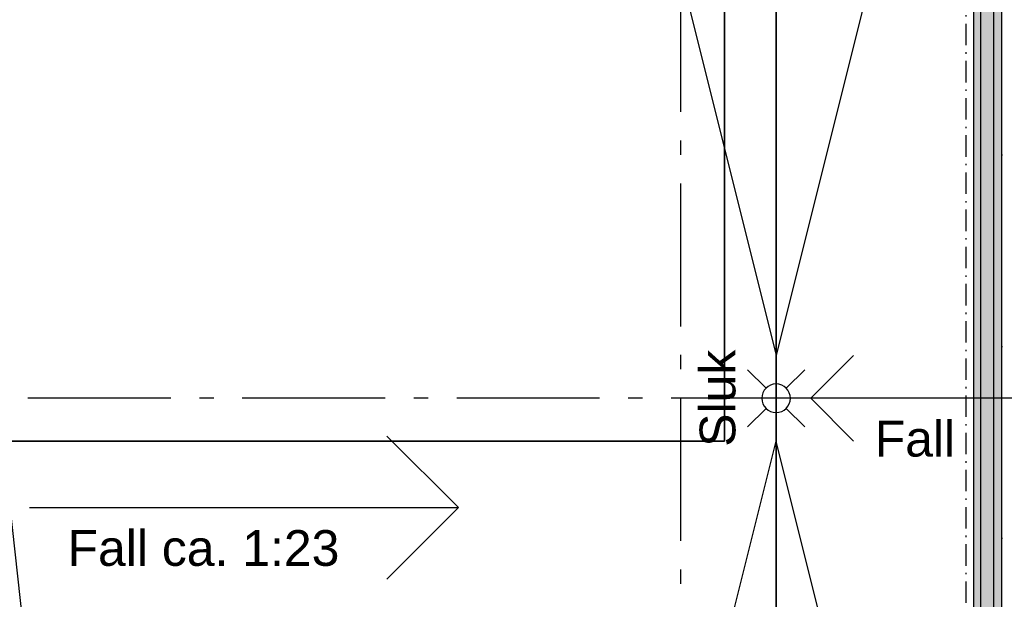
# Model space of a CAD drawing. Header units: millimetres. Extents: x -117798 to 93698, y -182207 to 252400.
# Tile 253 of 256: x -63789 to -60345, y -15720 to -13693. Entities that reach past the tile are written whole.
import ezdxf
from ezdxf.enums import TextEntityAlignment as Align

# ---------------------------------------------------------------- set-up
doc = ezdxf.new("R2010")
doc.units = ezdxf.units.MM
doc.header["$LTSCALE"] = 0.5
doc.header["$MEASUREMENT"] = 0
for name, pattern in [('Akselinje', [1500, 1000, -200, 100, -200]), ('Over snittplan', [260, 150, -50, 10, -50]), ('PLINE', [0]), ('Prikk & stiplet', [1340.555525, 705.555534, -352.777767, 0, -282.222223])]:
    doc.linetypes.add(name, pattern=pattern)
for name, color, linetype in [('261- Primærkonstruksjon (tak)', 7, 'Continuous'), ('262- Taktekking(Nye konstruksjoner)', 7, 'Continuous'), ('265- Gesimser_ takrenner og nedløp (Skravur)(Nye konstruksjoner)', 7, 'Continuous'), ('265- Gesimser_ takrenner og nedløp(Nye konstruksjoner)', 7, 'Continuous'), ('82-- Modullinjer', 7, 'Continuous'), ('BYGG', 7, 'Continuous')]:
    doc.layers.add(name, color=color, linetype=linetype)
doc.styles.add('GENERATED_STYLE_1', font='arial.ttf')
doc.styles.add('GENERATED_STYLE_4', font='arial.ttf')

# ---------------------------------------------------------------- blocks, each defined once
blk = doc.blocks.new('Standard grid marker[92]', base_point=(-61478.2, 26434.4))
at = {"layer": '82-- Modullinjer', "linetype": 'Akselinje'}
blk.add_line((-61478.2, 26234.4), (-61478.2, -50174.4), dxfattribs=at)
at = {"layer": '82-- Modullinjer', "style": 'GENERATED_STYLE_4'}
for tag, p in [('AC_MarkerText_1_0', (-61605.7, 26644.4)), ('AC_MarkerText_1_1', (-61605.7, -50664.4))]:
    blk.add_attdef(tag, text='', height=175, rotation=90, dxfattribs=at).set_placement(p, align=Align.TOP_CENTER)
blk = doc.blocks.new('Standard grid marker[205]', base_point=(20939.5, -15016.9))
at = {"layer": '82-- Modullinjer', "linetype": 'Akselinje'}
blk.add_line((20739.5, -15016.9), (-81321.3, -15016.9), dxfattribs=at)
at = {"layer": '82-- Modullinjer', "style": 'GENERATED_STYLE_4'}
for tag, p in [('AC_MarkerText_1_1', (-81898.8, -15056.9)), ('AC_MarkerText_1_0', (21062, -15056.9))]:
    blk.add_attdef(tag, text='', height=175, rotation=90, dxfattribs=at).set_placement(p, align=Align.TOP_CENTER)
blk = doc.blocks.new('Drenering gulv symbol[236]', base_point=(-61043.2, -15116.9))
at = {"layer": '265- Gesimser_ takrenner og nedløp(Nye konstruksjoner)', "linetype": 'PLINE'}
for p, q in [((-61178.5, -14981.6), (-61243.2, -14916.9)), ((-61107.8, -14981.6), (-61043.2, -14916.9)), ((-61178.5, -15052.3), (-61243.2, -15116.9)), ((-61107.8, -15052.3), (-61043.2, -15116.9))]:
    blk.add_line(p, q, dxfattribs=at)
at = {"layer": '265- Gesimser_ takrenner og nedløp(Nye konstruksjoner)', "linetype": 'PLINE', "flags": 128}
blk.add_lwpolyline([(-61143.2, -14966.9, 1), (-61143.2, -15066.9, 1)], format="xyb", close=True, dxfattribs=at)

msp = doc.modelspace()

# ---------------------------------------------------------------- hatches: boundary and pattern name
at = {"layer": '265- Gesimser_ takrenner og nedløp (Skravur)(Nye konstruksjoner)', "linetype": 'Continuous'}
h = msp.add_hatch(dxfattribs=at)
h.set_pattern_fill('Prikker_tett', color=256, style=0, pattern_type=2)
h.set_pattern_definition([(0, (0, 0), (0, 43.30127), [0, -25]), (0, (12.5, 21.65), (0, 43.30127), [0, -25])])
h.paths.add_polyline_path([(-60453.2, -12156.9), (-60453.2, -36146.9), (-60353.2, -36146.9), (-60353.2, -12156.9)])

# ---------------------------------------------------------------- linework, layer by layer
at = {"layer": '261- Primærkonstruksjon (tak)', "linetype": 'PLINE', "flags": 128}
for points in [[(-61323.2, -15166.9), (-61323.2, -12131.9)], [(-60428.2, -12131.9), (-60428.2, -36221.9)], [(-61323.2, -12166.9), (-61323.2, -15166.9)], [(-64193.2, -15166.9), (-61323.2, -15166.9)], [(-61323.2, -15166.9), (-64193.2, -15166.9)]]:
    msp.add_lwpolyline(points, dxfattribs=at)
at = {"layer": '262- Taktekking(Nye konstruksjoner)', "linetype": 'PLINE'}
for p, q in [((-60453.2, -46086.9), (-64171.8, -12216.9)), ((-61022, -15016.9), (-60872, -14866.9)), ((-60472, -15016.9), (-61022, -15016.9)), ((-61022, -15016.9), (-60872, -15166.9)), ((-62254.6, -15398.9), (-62504.6, -15148.9)), ((-63754.6, -15398.9), (-62254.6, -15398.9)), ((-62254.6, -15398.9), (-62504.6, -15648.9))]:
    msp.add_line(p, q, dxfattribs=at)
at = {"layer": '262- Taktekking(Nye konstruksjoner)', "linetype": 'PLINE', "flags": 128}
for points in [[(-61143.2, -12156.9), (-61143.2, -43718.6)], [(-61143.2, -43718.6), (-61143.2, -12156.9)], [(-60453.2, -12156.9), (-60453.2, -36246.9)]]:
    msp.add_lwpolyline(points, dxfattribs=at)
for points in [[(-61143.2, -14866.9), (-61143.2, -12156.9), (-60465.7, -12156.9)], [(-61143.2, -14866.9), (-61143.2, -12225.9), (-61803.4, -12225.9)], [(-61143.2, -15166.9), (-61143.2, -20416.9), (-62455.7, -20416.9)], [(-61143.2, -15166.9), (-61143.2, -20416.9), (-60428.2, -20416.9), (-60428.2, -18026.9)]]:
    msp.add_lwpolyline(points, close=True, dxfattribs=at)
at = {"layer": '265- Gesimser_ takrenner og nedløp(Nye konstruksjoner)', "linetype": 'Prikk & stiplet'}
msp.add_line((-60353.2, -36146.9), (-60353.2, -12056.9), dxfattribs=at)
at = {"layer": '265- Gesimser_ takrenner og nedløp(Nye konstruksjoner)', "linetype": 'Over snittplan'}
msp.add_line((-60478.5, -36272.3), (-60478.5, -12182.3), dxfattribs=at)
at = {"layer": '265- Gesimser_ takrenner og nedløp(Nye konstruksjoner)', "linetype": 'PLINE', "flags": 128}
for points in [[(-60353.2, -36146.9), (-60353.2, -12056.9)], [(-60453.2, -12156.9), (-60453.2, -36146.9)]]:
    msp.add_lwpolyline(points, dxfattribs=at)
at = {"layer": 'BYGG', "linetype": 'PLINE'}
msp.add_line((-60383.2, -12119.4), (-60383.2, -36219.4), dxfattribs=at)

# ---------------------------------------------------------------- block references
at = {"layer": '265- Gesimser_ takrenner og nedløp(Nye konstruksjoner)', "linetype": 'PLINE'}
msp.add_blockref('Drenering gulv symbol[236]', (-61043.2, -15116.9), dxfattribs=at)
at = {"layer": '82-- Modullinjer', "linetype": 'PLINE'}
for name, p in [('Standard grid marker[92]', (-61478.2, 26434.4)), ('Standard grid marker[205]', (20939.5, -15016.9))]:
    msp.add_blockref(name, p, dxfattribs=at)

# ---------------------------------------------------------------- texts
at = {"layer": '262- Taktekking(Nye konstruksjoner)', "linetype": 'Continuous', "char_height": 125, "style": 'GENERATED_STYLE_1'}
for s, insert, attachment_point in [('\\A1;{\\pql;\\fArial|b0|i0|c0|p0;\\W1.000000;F\\fArial|b0|i0|c0|p0;\\W1.000000;all}', (-60798.2, -15222.5), 7), ('\\A1;{\\pqr;\\fArial|b0|i0|c0|p0;\\W1.000000;Fall ca. 1:\\fArial|b0|i0|c0|p0;\\W1.000000;23}', (-62670.8, -15604.7), 9)]:
    msp.add_mtext(s, dxfattribs=dict(at, insert=insert, attachment_point=attachment_point))
at = {"layer": '265- Gesimser_ takrenner og nedløp(Nye konstruksjoner)', "linetype": 'Continuous', "insert": (-61283.9, -15016.9), "char_height": 125, "attachment_point": 8, "rotation": 90, "style": 'GENERATED_STYLE_1'}
msp.add_mtext('\\A1;{\\pqc;\\fArial|b0|i0|c0|p0;\\W1.000000;Sluk}', dxfattribs=at)

doc.saveas('drawing.dxf')
